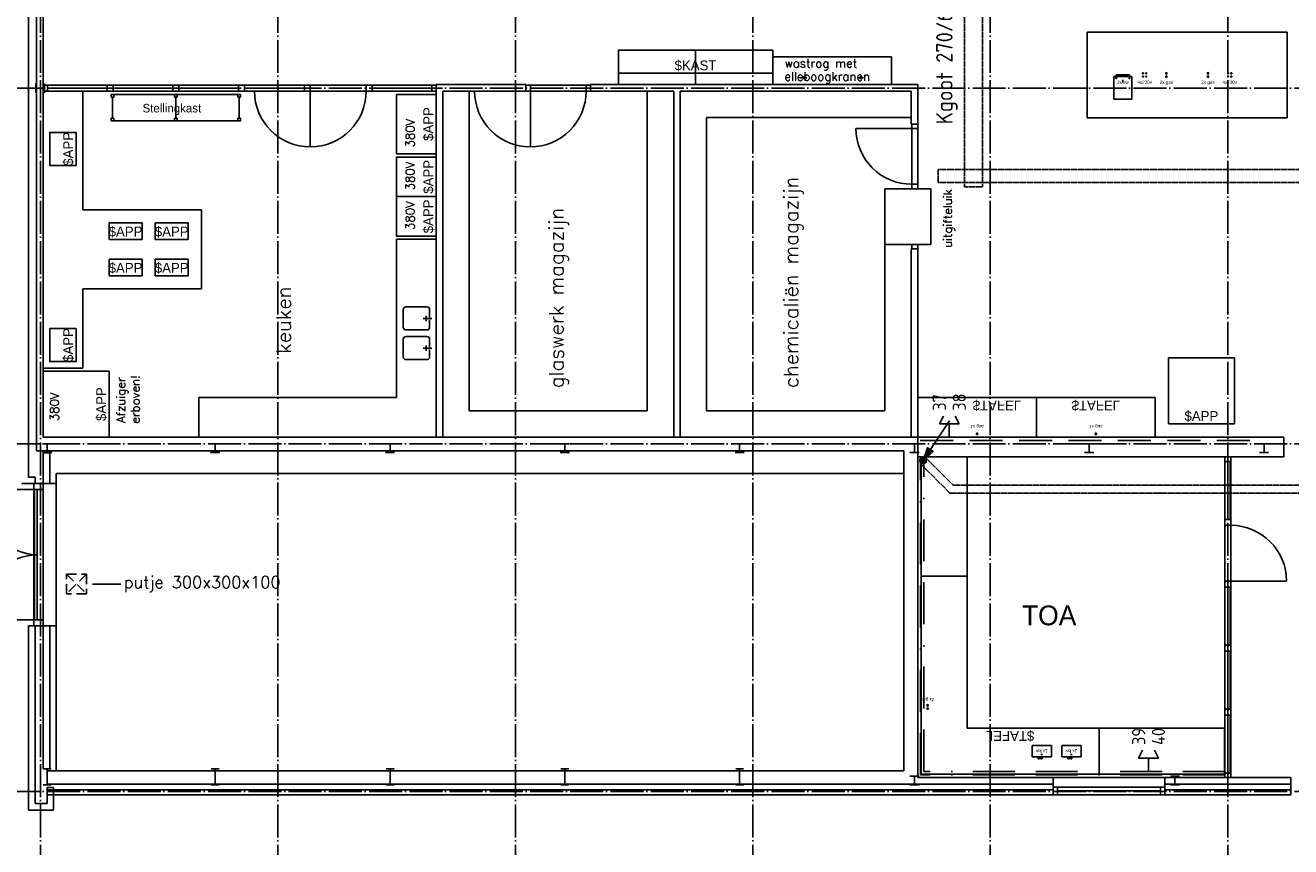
# Model space of a CAD drawing. Extents: x 0 to 1189, y 0 to 841.
# Tile 3 of 27: x 190 to 382, y 200 to 324. Entities that reach past the tile are written whole.
import ezdxf
from ezdxf.enums import TextEntityAlignment as Align

# ---------------------------------------------------------------- set-up
doc = ezdxf.new("R2010")
doc.units = 0
doc.header["$MEASUREMENT"] = 0
for name, pattern in [('B0304', [6, 5, -0.5, 0, -0.5]), ('B0704', [7.5, 5, -2.5]), ('E0001', [1, 1, 0]), ('E0002', [22.225, 6.35, -3.175, 6.35, -3.175, 0, -3.175]), ('HIDDENX2', [0.75, 0.5, -0.25])]:
    doc.linetypes.add(name, pattern=pattern)
doc.layers.get('0').update_dxf_attribs({"linetype": 'CONTINUOUS'})
for name, color, linetype in [('A--L53', 170, 'CONTINUOUS'), ('A--L54', 90, 'CONTINUOUS'), ('A--L72', 1, 'CONTINUOUS'), ('A--L82', 1, 'CONTINUOUS'), ('A--T53', 1, 'CONTINUOUS'), ('A--T54', 1, 'CONTINUOUS'), ('A--T72', 2, 'CONTINUOUS'), ('GOTEN', 3, 'CONTINUOUS'), ('LABTAFELS', 7, 'CONTINUOUS'), ('VITELCODERING', 5, 'CONTINUOUS'), ('VITELDATA', 1, 'CONTINUOUS')]:
    doc.layers.add(name, color=color, linetype=linetype)
doc.styles.add('GBB_ISOP', font='b-gbp3.shx')
doc.styles.add('ROMANS', font='romans.shx', dxfattribs={"height": 300})
doc.styles.add('ROMANSCURSIEF', font='romans.shx', dxfattribs={"oblique": 15, "height": 300})
doc.styles.get("Standard").update_dxf_attribs({"font": 'ISO'})

# ---------------------------------------------------------------- blocks, each defined once
blk = doc.blocks.new('ESK1202A')
at = {"color": 0, "linetype": 'Continuous'}
blk.add_line((4, 6), (0, 0), dxfattribs=at)
at = {"color": 0}
for points in [[(0, 0), (1.53, 1.39), (0.69, 1.94), (0, 0)], [(1.11, 1.66), (1.11, 1.66)]]:
    blk.add_lwpolyline(points, dxfattribs=at)
for points in [[(0.23, 0.34), (1.36, 1.37), (0.74, 1.79)], [(0.46, 0.69), (1.2, 1.36), (0.8, 1.63)], [(0.69, 1.03), (1.04, 1.35), (0.85, 1.48)]]:
    blk.add_lwpolyline(points, close=True, dxfattribs=at)
for radius in [0.5, 0.4, 0.3, 0.2, 0.1]:
    blk.add_circle((0, 0), radius, dxfattribs=at)
at = {"flags": 1}
blk.add_attdef('LD', (4, 0), '', height=1.8, dxfattribs=at)
blk = doc.blocks.new('$DAT003')
for p, q in [((0, 0), (2, 0)), ((3.2, 0.9), (2, 1.5)), ((2, -1.5), (2, 1.5)), ((3.2, -0.9), (2, -1.5))]:
    blk.add_line(p, q)

msp = doc.modelspace()

# ---------------------------------------------------------------- linework, layer by layer
at = {"color": 8, "linetype": 'B0304'}
for p, q in [((192.24, 773.28), (192.24, 152.37)), ((228.24, 773.28), (228.24, 152.37)), ((264.24, 773.28), (264.24, 152.37)), ((300.24, 773.28), (300.24, 152.37)), ((336.24, 773.28), (336.24, 152.37)), ((372.24, 773.28), (372.24, 152.37)), ((156.67, 314.58), (802.26, 314.58)), ((156.67, 260.68), (802.26, 260.68)), ((156.67, 207.98), (802.26, 207.98))]:
    msp.add_line(p, q, dxfattribs=at)
at = {"color": 8}
for p, q in [((192.64, 261.68), (192.64, 391.98)), ((190.44, 390.98), (190.44, 260.68)), ((191.64, 390.98), (191.64, 259.58)), ((252.24, 315.14), (265.84, 315.14)), ((252.24, 261.68), (252.24, 315.14)), ((265.84, 314.14), (265.84, 315.14)), ((275.64, 315.14), (325.24, 315.14)), ((275.64, 314.14), (275.64, 315.14)), ((325.24, 309.14), (325.24, 315.14)), ((253.24, 314.14), (265.84, 314.14)), ((253.24, 261.68), (253.24, 314.14)), ((257.24, 265.68), (257.24, 314.14)), ((266.51, 314.14, 25), (274.97, 314.14, 25)), ((275.64, 314.14), (288.24, 314.14)), ((284.24, 314.14), (284.24, 265.68)), ((288.24, 261.68), (288.24, 314.14)), ((289.24, 314.14), (324.24, 314.14)), ((289.24, 261.68), (289.24, 314.14)), ((324.24, 309.14), (324.24, 314.14)), ((293.24, 310.14), (324.24, 310.14)), ((293.24, 265.68), (293.24, 310.14)), ((324.34, 308.47, 25), (324.34, 300.01, 25)), ((327.24, 299.34), (320.24, 299.34)), ((320.24, 299.34), (320.24, 265.68)), ((320.24, 299.34), (320.24, 290.88)), ((327.24, 290.88), (327.24, 299.34)), ((320.24, 290.88), (327.24, 290.88)), ((324.24, 261.68), (324.24, 290.21)), ((325.24, 290.88), (324.34, 290.88)), ((324.34, 290.88), (324.34, 290.21)), ((324.34, 290.21), (325.24, 290.21)), ((325.24, 290.21), (325.24, 290.88)), ((325.24, 261.68), (325.24, 290.21)), ((247.24, 278.33), (247.24, 281.03)), ((247.64, 281.43), (250.84, 281.43)), ((251.24, 281.03), (251.24, 279.87)), ((251.24, 279.68), (250.24, 279.68)), ((250.71, 280.08), (250.71, 279.27)), ((251.57, 279.68), (251.24, 279.68)), ((251.24, 279.46), (251.24, 278.33)), ((247.24, 273.83), (247.24, 276.53)), ((250.84, 277.93), (247.64, 277.93)), ((247.64, 276.93), (250.84, 276.93)), ((251.24, 276.53), (251.24, 275.37)), ((251.24, 275.18), (250.24, 275.18)), ((250.71, 275.58), (250.71, 274.77)), ((251.57, 275.18), (251.24, 275.18)), ((251.24, 274.96), (251.24, 273.83)), ((250.84, 273.43), (247.64, 273.43)), ((373.24, 273.68), (363.24, 273.68)), ((363.24, 273.68), (363.24, 263.68)), ((373.24, 263.68), (373.24, 273.68)), ((325.24, 261.68), (325.24, 267.68)), ((325.24, 267.68), (343.24, 267.68)), ((343.24, 267.68), (361.24, 267.68)), ((343.24, 261.68), (343.24, 267.68)), ((343.24, 267.68), (343.24, 261.68)), ((361.24, 267.68), (361.24, 261.68)), ((284.24, 265.68), (257.24, 265.68)), ((320.24, 265.68), (293.24, 265.68)), ((363.24, 263.68), (373.24, 263.68)), ((192.64, 261.68), (325.24, 261.68)), ((224.99, 261.68), (232.49, 261.68)), ((325.24, 261.68), (380.74, 261.68)), ((325.24, 261.68), (325.24, 210.08)), ((343.24, 261.68), (325.24, 261.68)), ((325.24, 258.68), (325.24, 261.68)), ((361.24, 261.68), (343.24, 261.68)), ((363.24, 261.68), (373.24, 261.68)), ((380.74, 261.68), (380.74, 258.68)), ((190.44, 255.63), (190.44, 260.68)), ((191.64, 259.58), (193.24, 259.58)), ((192.64, 259.58), (192.64, 259.58)), ((192.64, 259.28), (193.64, 259.28)), ((192.64, 254.63), (192.64, 259.28)), ((193.24, 259.58), (323.14, 259.58)), ((193.64, 254.63), (193.64, 259.28)), ((323.14, 259.58), (323.14, 211.08)), ((380.74, 258.68), (325.24, 258.68)), ((325.74, 258.68), (325.74, 240.58)), ((332.74, 258.68), (325.74, 258.68)), ((332.74, 240.58), (332.74, 258.68)), ((372.59, 249.21, 0.67), (372.59, 258.01, 0.67)), ((372.69, 249.21), (372.69, 258.01)), ((372.69, 249.21, 9), (372.69, 258.01, 9)), ((372.69, 249.21, 25), (372.69, 258.01, 25)), ((191.44, 255.63), (190.44, 255.63)), ((191.44, 255.63), (191.44, 254.63)), ((194.64, 256.18), (323.14, 256.18)), ((194.64, 211.08), (194.64, 256.18)), ((189.44, 254.63), (191.44, 254.63)), ((191.24, 253.73), (191.24, 243.85)), ((191.24, 253.73, 25), (191.24, 243.85, 25)), ((192.63, 254.63), (192.63, 253.73)), ((193.64, 254.63), (192.64, 254.63)), ((193.64, 254.63), (194.64, 254.63)), ((372.69, 239.85), (372.69, 248.31)), ((372.69, 239.85, 25), (372.69, 248.31, 25)), ((325.74, 240.58), (325.74, 210.58)), ((332.74, 240.58), (325.74, 240.58)), ((325.74, 240.58), (332.74, 240.58)), ((332.74, 217.58), (332.74, 240.58)), ((200.11, 239.41), (204.41, 239.41)), ((372.59, 230.15, 0.67), (372.59, 238.95, 0.67)), ((372.69, 230.15), (372.69, 238.95)), ((372.69, 230.15, 9), (372.69, 238.95, 9)), ((372.69, 230.15, 25), (372.69, 238.95, 25)), ((193.64, 233.08), (190.44, 233.08)), ((190.44, 233.08), (190.44, 205.13)), ((191.44, 233.08), (191.44, 206.13)), ((192.64, 233.08), (192.64, 211.38)), ((193.64, 233.08), (194.64, 233.08)), ((193.64, 233.08), (193.64, 211.38)), ((372.59, 220.45, 0.67), (372.59, 229.25, 0.67)), ((372.69, 220.45), (372.69, 229.25)), ((372.69, 220.45, 9), (372.69, 229.25, 9)), ((372.69, 220.45, 25), (372.69, 229.25, 25)), ((372.59, 210.75, 0.67), (372.59, 219.55, 0.67)), ((372.69, 210.75), (372.69, 219.55)), ((372.69, 210.75, 9), (372.69, 219.55, 9)), ((372.69, 210.75, 25), (372.69, 219.55, 25)), ((352.74, 217.58), (332.74, 217.58)), ((371.74, 217.58), (352.74, 217.58)), ((352.74, 210.58), (352.74, 217.58)), ((352.74, 217.58), (352.74, 210.58)), ((371.74, 210.58), (371.74, 217.58)), ((193.24, 211.08), (323.14, 211.08)), ((325.24, 210.08), (381.78, 210.08)), ((325.74, 210.58), (352.74, 210.58)), ((345.78, 210.08), (345.78, 208.62)), ((362.7, 210.08), (345.78, 210.08)), ((345.78, 209.08), (345.78, 210.08)), ((352.74, 210.58), (371.74, 210.58)), ((362.7, 208.62), (362.7, 210.08)), ((362.7, 209.08), (362.7, 210.08)), ((381.78, 209.08), (381.78, 210.08)), ((193.24, 209.08), (345.78, 209.08)), ((194.24, 208.58), (193.24, 208.58)), ((193.24, 208.58), (193.24, 206.13)), ((193.24, 208.23), (345.78, 208.23)), ((193.24, 207.48), (381.78, 207.48)), ((194.24, 208.58), (194.24, 205.13)), ((345.78, 209.08), (345.78, 207.48)), ((345.78, 208.62), (362.7, 208.62)), ((362.7, 209.08), (381.78, 209.08)), ((362.7, 209.08), (362.7, 207.48)), ((362.7, 208.23), (381.78, 208.23)), ((381.78, 209.08), (381.78, 207.48)), ((193.24, 206.13), (191.44, 206.13)), ((194.24, 205.13), (190.44, 205.13))]:
    msp.add_line(p, q, dxfattribs=at)
at = {"color": 8, "linetype": 'ByBlock'}
for p, q in [((191.54, 313.88), (191.54, 315.28)), ((193.31, 315.03), (192.64, 315.03)), ((192.64, 315.03), (192.64, 314.13)), ((192.87, 313.88), (192.87, 315.28)), ((193.31, 314.13), (193.31, 315.03)), ((193.31, 315.03), (202.37, 315.03)), ((203.27, 315.03), (202.37, 315.03)), ((202.37, 315.03), (202.37, 314.13)), ((203.27, 315.03), (212.33, 315.03)), ((203.27, 314.13), (203.27, 315.03)), ((213.23, 315.03), (212.33, 315.03)), ((212.33, 315.03), (212.33, 314.13)), ((213.23, 314.13), (213.23, 315.03)), ((213.23, 315.03), (222.29, 315.03)), ((223.19, 315.03), (222.29, 315.03)), ((222.29, 315.03), (222.29, 314.13)), ((223.19, 315.03), (232.25, 315.03)), ((223.19, 314.13), (223.19, 315.03)), ((233.15, 315.03), (232.25, 315.03)), ((232.25, 315.03), (232.25, 314.13)), ((233.15, 314.13), (233.15, 315.03)), ((233.15, 315.03), (241.61, 315.03)), ((242.51, 315.03), (241.61, 315.03)), ((241.61, 315.03), (241.61, 314.13)), ((242.51, 315.03), (251.57, 315.03)), ((242.51, 314.13), (242.51, 315.03)), ((252.24, 315.03), (251.57, 315.03)), ((251.57, 315.03), (251.57, 314.13)), ((252.24, 314.13), (252.24, 315.03)), ((265.84, 315.04), (266.51, 315.04)), ((265.84, 314.14), (265.84, 315.04)), ((274.97, 315.04), (266.51, 315.04)), ((266.51, 315.04), (266.51, 314.14)), ((274.97, 315.04), (275.64, 315.04)), ((274.97, 314.14), (274.97, 315.04)), ((275.64, 315.04), (275.64, 314.14)), ((192.87, 314.58), (191.54, 314.58)), ((192.64, 314.13), (193.31, 314.13)), ((193.31, 314.58), (202.37, 314.58)), ((193.31, 314.13), (202.37, 314.13)), ((202.37, 314.13), (203.27, 314.13)), ((203.27, 314.58), (212.33, 314.58)), ((203.27, 314.13), (212.33, 314.13)), ((212.33, 314.13), (213.23, 314.13)), ((213.23, 314.58), (222.29, 314.58)), ((213.23, 314.13), (222.29, 314.13)), ((222.29, 314.13), (223.19, 314.13)), ((223.19, 314.58), (232.25, 314.58)), ((223.19, 314.13), (232.25, 314.13)), ((232.25, 314.13), (233.15, 314.13)), ((233.15, 314.13), (233.15, 305.67)), ((233.15, 314.13), (241.61, 314.13)), ((241.61, 314.13), (242.51, 314.13)), ((242.51, 314.58), (251.57, 314.58)), ((242.51, 314.13), (251.57, 314.13)), ((251.57, 314.13), (252.24, 314.13)), ((266.51, 314.14), (265.84, 314.14)), ((274.97, 314.14), (266.51, 314.14)), ((266.51, 314.14), (266.51, 305.68)), ((275.64, 314.14), (274.97, 314.14)), ((324.34, 309.14), (325.24, 309.14)), ((324.34, 308.47), (324.34, 309.14)), ((325.24, 309.14), (325.24, 308.47)), ((324.34, 308.47), (315.88, 308.47)), ((325.24, 308.47), (324.34, 308.47)), ((324.34, 300.01), (324.34, 308.47)), ((325.24, 300.01), (325.24, 308.47)), ((324.34, 300.01), (325.24, 300.01)), ((324.34, 299.34), (324.34, 300.01)), ((325.24, 299.34), (324.34, 299.34)), ((325.24, 300.01), (325.24, 299.34)), ((192.54, 260.68), (193.94, 260.68)), ((192.54, 259.35), (193.94, 259.35)), ((193.24, 259.35), (193.24, 260.68)), ((218.04, 260.68), (219.44, 260.68)), ((218.04, 259.35), (219.44, 259.35)), ((218.74, 259.35), (218.74, 260.68)), ((244.54, 260.68), (245.94, 260.68)), ((244.54, 259.35), (245.94, 259.35)), ((245.24, 259.35), (245.24, 260.68)), ((271.04, 260.68), (272.44, 260.68)), ((271.04, 259.35), (272.44, 259.35)), ((271.74, 259.35), (271.74, 260.68)), ((297.54, 260.68), (298.94, 260.68)), ((297.54, 259.35), (298.94, 259.35)), ((298.24, 259.35), (298.24, 260.68)), ((324.04, 260.68), (325.44, 260.68)), ((324.04, 259.35), (325.44, 259.35)), ((324.74, 259.35), (324.74, 260.68)), ((350.54, 260.68), (351.94, 260.68)), ((350.54, 259.35), (351.94, 259.35)), ((351.24, 259.35), (351.24, 260.68)), ((377.04, 260.68), (378.44, 260.68)), ((377.04, 259.35), (378.44, 259.35)), ((377.74, 259.35), (377.74, 260.68)), ((371.79, 258.01), (371.79, 258.68)), ((371.79, 258.68), (372.69, 258.68)), ((371.79, 258.01), (371.79, 249.21)), ((372.69, 258.01), (371.79, 258.01)), ((372.24, 258.01), (372.24, 249.21)), ((372.69, 258.68), (372.69, 258.01)), ((372.69, 258.01), (372.69, 249.21)), ((191.24, 253.73), (182.58, 253.73)), ((192.63, 254.63), (191.24, 254.63)), ((191.24, 253.73), (191.24, 254.63)), ((191.24, 243.85), (191.24, 253.73)), ((192.63, 253.73), (191.24, 253.73)), ((191.35, 253.73), (191.75, 253.73)), ((191.35, 243.85), (191.35, 253.73)), ((191.75, 253.73), (191.75, 243.85)), ((192.63, 254.63), (192.63, 253.73)), ((192.63, 243.85), (192.63, 253.73)), ((371.79, 248.31), (371.79, 249.21)), ((371.79, 249.21), (372.69, 249.21)), ((371.79, 248.31), (371.79, 239.85)), ((372.69, 248.31), (371.79, 248.31)), ((372.69, 249.21), (372.69, 248.31)), ((372.69, 248.31), (372.69, 239.85)), ((191.24, 243.85), (191.24, 233.98)), ((191.35, 243.85), (191.35, 233.98)), ((191.75, 243.85), (191.35, 243.85)), ((191.75, 233.98), (191.75, 243.85)), ((192.63, 243.85), (192.63, 233.98)), ((371.79, 238.95), (371.79, 239.85)), ((371.79, 239.85), (372.69, 239.85)), ((372.69, 239.85), (372.69, 238.95)), ((372.69, 239.85), (381.15, 239.85)), ((371.79, 238.95), (371.79, 230.15)), ((372.69, 238.95), (371.79, 238.95)), ((372.24, 238.95), (372.24, 230.15)), ((372.69, 238.95), (372.69, 230.15)), ((191.24, 233.98), (182.58, 233.98)), ((191.24, 233.98), (191.24, 233.08)), ((192.63, 233.98), (191.24, 233.98)), ((191.35, 233.98), (191.75, 233.98)), ((192.63, 233.08), (192.63, 233.98)), ((371.79, 229.25), (371.79, 230.15)), ((371.79, 230.15), (372.69, 230.15)), ((371.79, 229.25), (371.79, 220.45)), ((372.69, 229.25), (371.79, 229.25)), ((372.24, 229.25), (372.24, 220.45)), ((372.69, 230.15), (372.69, 229.25)), ((372.69, 229.25), (372.69, 220.45)), ((371.79, 219.55), (371.79, 220.45)), ((371.79, 220.45), (372.69, 220.45)), ((371.79, 219.55), (371.79, 210.75)), ((372.69, 219.55), (371.79, 219.55)), ((372.24, 219.55), (372.24, 210.75)), ((372.69, 220.45), (372.69, 219.55)), ((372.69, 219.55), (372.69, 210.75)), ((192.64, 211.38), (193.84, 211.38)), ((193.24, 208.98), (193.24, 211.38)), ((218.14, 211.38), (219.34, 211.38)), ((218.74, 208.98), (218.74, 211.38)), ((244.64, 211.38), (245.84, 211.38)), ((245.24, 208.98), (245.24, 211.38)), ((271.14, 211.38), (272.34, 211.38)), ((271.74, 208.98), (271.74, 211.38)), ((297.64, 211.38), (298.84, 211.38)), ((298.24, 208.98), (298.24, 211.38)), ((324.04, 210.31), (325.44, 210.31)), ((324.74, 208.98), (324.74, 210.31)), ((363.54, 210.31), (364.94, 210.31)), ((364.24, 208.98), (364.24, 210.31)), ((371.79, 210.08), (371.79, 210.75)), ((371.79, 210.75), (372.69, 210.75)), ((372.69, 210.08), (371.79, 210.08)), ((372.69, 210.75), (372.69, 210.08)), ((192.64, 208.98), (193.84, 208.98)), ((218.14, 208.98), (219.34, 208.98)), ((244.64, 208.98), (245.84, 208.98)), ((271.14, 208.98), (272.34, 208.98)), ((297.64, 208.98), (298.84, 208.98)), ((324.04, 208.98), (325.44, 208.98)), ((346.45, 208.62), (345.78, 208.62)), ((345.78, 208.62), (345.78, 207.48)), ((345.78, 207.48), (346.45, 207.48)), ((346.45, 207.48), (346.45, 208.62)), ((346.45, 208.62), (362.03, 208.62)), ((346.45, 208.05), (362.03, 208.05)), ((346.45, 207.48), (362.03, 207.48)), ((362.7, 208.62), (362.03, 208.62)), ((362.03, 208.62), (362.03, 207.48)), ((362.03, 207.48), (362.7, 207.48)), ((362.7, 207.48), (362.7, 208.62)), ((363.54, 208.98), (364.94, 208.98))]:
    msp.add_line(p, q, dxfattribs=at)
at = {"color": 8, "extrusion": (-6.3518e-16, -1, 6.12303e-17)}
msp.add_line((275.64, 314.59), (275.64, 314.59, 25), dxfattribs=at)
at = {"color": 8, "extrusion": (-1, 5.35596e-16, 6.12303e-17)}
msp.add_line((324.79, 299.34), (324.79, 299.34, 25), dxfattribs=at)
at = {"color": 8, "linetype": 'B0704'}
msp.add_line((325.6, 261.15), (377.2, 261.15), dxfattribs=at)
at = {"color": 8, "extrusion": (1, -4.13135e-16, 6.12303e-17)}
msp.add_line((372.24, 258.68), (372.24, 258.68, 25), dxfattribs=at)
at = {"color": 8, "linetype": 'HIDDENX2', "ltscale": 3}
for p, q in [((196.2, 237.91), (196.2, 240.91)), ((196.2, 240.91), (199.2, 240.91)), ((199.2, 240.91), (196.2, 237.91)), ((196.2, 240.91), (199.2, 237.91)), ((199.2, 240.91), (199.2, 237.91)), ((199.2, 237.91), (196.2, 237.91))]:
    msp.add_line(p, q, dxfattribs=at)
for p, q in [((345.51, 214.93), (342.58, 214.93)), ((342.58, 214.93), (342.58, 213.23)), ((345.51, 213.23), (345.51, 214.93)), ((347.08, 214.93), (347.08, 213.23)), ((350.01, 214.93), (347.08, 214.93)), ((350.01, 213.23), (350.01, 214.93)), ((342.58, 213.23), (345.51, 213.23)), ((344.17, 213.58), (343.92, 213.58)), ((344.04, 213.48), (344.04, 213.67)), ((347.08, 213.23), (350.01, 213.23)), ((348.67, 213.58), (348.42, 213.58)), ((348.54, 213.48), (348.54, 213.67))]:
    msp.add_line(p, q)
at = {"color": 8}
for centre, radius, start, end in [((233.15, 314.13), 8.46, 180, 270), ((266.51, 314.14), 8.46, 180, 270), ((247.64, 281.03), 0.4, 90, 180), ((250.84, 281.03), 0.4, 0, 90), ((247.64, 278.33), 0.4, 180, 270), ((250.84, 278.33), 0.4, 270, 0), ((247.64, 276.53), 0.4, 90, 180), ((250.84, 276.53), 0.4, 0, 90), ((247.64, 273.83), 0.4, 180, 270), ((250.84, 273.83), 0.4, 270, 0)]:
    msp.add_arc(centre, radius, start, end, dxfattribs=at)
at = {"color": 8, "linetype": 'ByBlock'}
for centre, radius, start, end in [((233.15, 314.13), 8.46, 270, 0), ((266.51, 314.14), 8.46, 270, 0), ((324.34, 308.47), 8.46, 180, 270), ((192.35, 253.56), 9.77, 179.0132, 263.4859), ((372.69, 239.85), 8.46, 0, 90), ((192.35, 234.15), 9.77, 96.5141, 180.9868)]:
    msp.add_arc(centre, radius, start, end, dxfattribs=at)
at = {"layer": 'A--L53'}
for p, q in [((344.04, 212.98), (343.54, 212.98)), ((348.54, 212.98), (348.04, 212.98))]:
    msp.add_line(p, q, dxfattribs=at)
for centre in [(343.54, 212.98), (344.04, 212.98), (348.04, 212.98), (348.54, 212.98)]:
    msp.add_circle(centre, 0.06, dxfattribs=at)
at = {"layer": 'A--L54'}
for centre in [(334.24, 262.18), (352.24, 262.18), (326.74, 221.03), (326.74, 220.53)]:
    msp.add_circle(centre, 0.11, dxfattribs=at)
at = {"layer": 'A--L72', "color": 8}
for p, q in [((198.64, 296.14), (198.64, 314.14)), ((216.64, 296.14), (198.64, 296.14)), ((216.64, 284.14), (216.64, 296.14)), ((252.24, 291.68), (246.24, 291.68)), ((246.24, 267.68), (246.24, 291.68)), ((216.64, 284.14), (198.64, 284.14)), ((198.64, 272.14), (198.64, 284.14)), ((198.64, 272.14), (192.64, 272.14)), ((202.64, 271.68), (192.64, 271.68)), ((192.64, 271.68), (192.64, 261.68)), ((202.64, 261.68), (202.64, 271.68)), ((246.24, 267.68), (216.24, 267.68)), ((216.24, 261.68), (216.24, 267.68)), ((192.64, 261.68), (202.64, 261.68))]:
    msp.add_line(p, q, dxfattribs=at)
for points in [[(252.24, 304.64), (252.24, 313.64), (246.24, 313.64), (246.24, 304.64)], [(197.64, 302.88), (197.64, 307.88), (193.64, 307.88), (193.64, 302.88)], [(252.24, 298.14), (252.24, 304.14), (246.24, 304.14), (246.24, 298.14)], [(252.24, 292.14), (252.24, 298.14), (246.24, 298.14), (246.24, 292.14)], [(202.64, 291.64), (207.64, 291.64), (207.64, 294.14), (202.64, 294.14)], [(209.64, 291.64), (214.64, 291.64), (214.64, 294.14), (209.64, 294.14)], [(202.64, 286.14), (207.64, 286.14), (207.64, 288.64), (202.64, 288.64)], [(209.64, 286.14), (214.64, 286.14), (214.64, 288.64), (209.64, 288.64)], [(197.64, 273.14), (197.64, 278.14), (193.64, 278.14), (193.64, 273.14)]]:
    msp.add_lwpolyline(points, close=True, dxfattribs=at)
at = {"layer": 'A--L82', "color": 8}
for p, q in [((203.18, 313.23), (203.18, 310.03)), ((212.78, 313.23), (212.78, 310.03)), ((222.38, 313.23), (222.38, 310.03))]:
    msp.add_line(p, q, dxfattribs=at)
for points in [[(203.38, 313.63), (202.98, 313.63), (202.98, 313.23), (203.38, 313.23)], [(212.98, 313.63), (212.58, 313.63), (212.58, 313.23), (212.98, 313.23)], [(222.58, 313.63), (222.18, 313.63), (222.18, 313.23), (222.58, 313.23)], [(203.38, 310.03), (202.98, 310.03), (202.98, 309.63), (203.38, 309.63)], [(212.98, 310.03), (212.58, 310.03), (212.58, 309.63), (212.98, 309.63)], [(222.58, 310.03), (222.18, 310.03), (222.18, 309.63), (222.58, 309.63)]]:
    msp.add_lwpolyline(points, close=True, dxfattribs=at)
for points in [[(222.18, 313.63), (203.38, 313.63)], [(222.18, 309.63), (203.38, 309.63)]]:
    msp.add_lwpolyline(points, dxfattribs=at)
at = {"layer": 'GOTEN', "linetype": 'E0001'}
for p, q in [((332.34, 478.29), (332.34, 299.63)), ((335.04, 478.29), (335.04, 299.63)), ((659.59, 302.26), (328.33, 302.26)), ((328.33, 300.26), (328.33, 302.26)), ((659.59, 300.26), (328.33, 300.26)), ((335.04, 299.63), (332.34, 299.63)), ((326.46, 258.55), (325.61, 257.7)), ((325.61, 257.7), (330.12, 253.19)), ((326.46, 258.55), (330.62, 254.39)), ((330.62, 254.39), (498.03, 254.39)), ((330.12, 253.19), (548.52, 253.19))]:
    msp.add_line(p, q, dxfattribs=at)
at = {"layer": 'GOTEN', "linetype": 'E0002'}
for p, q in [((325.67, 210.51), (325.67, 258.68)), ((326.17, 211.01), (326.17, 258.68)), ((371.8, 210.51), (325.67, 210.51)), ((371.8, 211.01), (326.17, 211.01))]:
    msp.add_line(p, q, dxfattribs=at)
at = {"layer": 'LABTAFELS', "color": 8}
for p, q in [((350.94, 323.08), (350.94, 310.08)), ((381.24, 323.08), (350.94, 323.08)), ((381.24, 310.08), (381.24, 323.08)), ((303.25, 320.34), (279.85, 320.34)), ((279.85, 320.34), (279.85, 315.14)), ((291.55, 315.14), (291.55, 320.34)), ((303.25, 315.14), (303.25, 320.34)), ((321.24, 319.34), (303.25, 319.34)), ((303.25, 319.34), (303.25, 315.14)), ((321.24, 315.14), (321.24, 319.34)), ((279.85, 316.84), (303.25, 316.84)), ((279.85, 315.14), (303.25, 315.14)), ((303.25, 315.14), (321.24, 315.14)), ((307.47, 316.15), (308.41, 316.15)), ((307.94, 315.93), (307.94, 316.38)), ((316.08, 316.15), (317.02, 316.15)), ((316.55, 315.93), (316.55, 316.38)), ((350.94, 310.08), (381.24, 310.08))]:
    msp.add_line(p, q, dxfattribs=at)
at = {"layer": 'LABTAFELS'}
for p, q in [((357.69, 316.33), (354.99, 316.33)), ((354.99, 316.33), (354.99, 312.93)), ((356.23, 315.63), (356.46, 315.63)), ((356.34, 315.82), (356.34, 315.44)), ((357.69, 312.93), (357.69, 316.33)), ((354.99, 312.93), (357.69, 312.93))]:
    msp.add_line(p, q, dxfattribs=at)
for points in [[(356.34, 316.58), (355.34, 316.58), (355.34, 316.08)], [(356.34, 316.58), (357.34, 316.58), (357.34, 316.08)]]:
    msp.add_lwpolyline(points, dxfattribs=at)
for centre, radius in [((356.34, 316.58), 0.06), ((359.39, 316.83), 0.08), ((359.89, 316.83), 0.08), ((362.94, 316.83), 0.11), ((369.24, 316.83), 0.11), ((372.29, 316.83), 0.08), ((372.79, 316.83), 0.08), ((355.34, 316.08), 0.06), ((357.34, 316.08), 0.06), ((359.39, 316.33), 0.08), ((359.89, 316.33), 0.08), ((362.94, 316.33), 0.11), ((369.24, 316.33), 0.11), ((372.29, 316.33), 0.08), ((372.79, 316.33), 0.08)]:
    msp.add_circle(centre, radius, dxfattribs=at)

# ---------------------------------------------------------------- block references
at = {"layer": 'GOTEN', "linetype": 'E0001'}
msp.add_blockref('ESK1202A', (326.04, 258.13), dxfattribs=at)
at = {"layer": 'VITELDATA', "rotation": 90}
for p in [(330.03, 261.68), (360.23, 211.01)]:
    msp.add_blockref('$DAT003', p, dxfattribs=at)

# ---------------------------------------------------------------- texts
at = {"color": 8}
for s, height, style, p in [('chemicaliën magazijn', 2.2, 'ROMANS', (307.13, 269.11)), ('uitgifteluik', 1.3, 'ROMANSCURSIEF', (330.43, 290.38)), ('glaswerk magazijn', 2.2, 'ROMANS', (271.55, 269.11)), ('keuken', 2.2, 'ROMANS', (230.21, 274.33))]:
    msp.add_text(s, height=height, rotation=90, dxfattribs=dict(at, style=style)).set_placement(p)
for s, height, style, p in [('putje 300x300x100', 1.8, 'ROMANSCURSIEF', (204.89, 238.79)), ('TOA', 3, 'GBB_ISOP', (341.04, 233.16))]:
    msp.add_text(s, height=height, dxfattribs=dict(at, style=style)).set_placement(p)
at = {"color": 8, "style": 'GBB_ISOP', "oblique": -180, "text_generation_flag": 4}
for p in [(337.24, 267.68), (352.24, 267.68)]:
    msp.add_attdef('$TAFEL', text='', height=1.5, dxfattribs=at).set_placement(p, align=Align.BOTTOM_CENTER)
at = {"color": 8, "style": 'GBB_ISOP'}
msp.add_attdef('$APP', text='Broedstoof', height=1.5, dxfattribs=at).set_placement((368.24, 263.68), align=Align.BOTTOM_CENTER)
msp.add_attdef('$TAFEL', text='Werkblad TOA', height=1.5, rotation=180, dxfattribs=at).set_placement((339.24, 217.58), align=Align.BOTTOM_CENTER)
at = {"layer": 'A--T53', "style": 'GBB_ISOP'}
for p in [(344.04, 214.48), (348.54, 214.48)]:
    msp.add_text('1x kw', height=0.5, rotation=180, dxfattribs=at).set_placement(p, align=Align.BOTTOM_CENTER)
at = {"layer": 'A--T54', "style": 'GBB_ISOP', "oblique": -180, "text_generation_flag": 4}
for p in [(334.24, 263.68), (352.24, 263.68)]:
    msp.add_text('1x gas', height=0.5, dxfattribs=at).set_placement(p, align=Align.BOTTOM_CENTER)
at = {"layer": 'A--T54', "style": 'GBB_ISOP'}
msp.add_text('2x gas', height=0.5, rotation=180, dxfattribs=at).set_placement((326.74, 222.28), align=Align.BOTTOM_CENTER)
at = {"layer": 'A--T72', "color": 8, "style": 'GBB_ISOP'}
msp.add_text('Stellingkast', height=1.3, dxfattribs=at).set_placement((207.72, 310.9))
for text, p in [('Droogstoof', (252.24, 309.14)), ('Machnetron', (197.64, 305.38)), ('Afwasmach.', (252.24, 301.14)), ('Afwasmach.', (252.24, 295.14)), ('Machnetron', (197.64, 275.64)), ('Autoclaaf', (202.64, 266.68))]:
    msp.add_attdef('$APP', text=text, height=1.5, rotation=90, dxfattribs=at).set_placement(p, align=Align.BOTTOM_CENTER)
for p in [(205.14, 291.64), (212.14, 291.64), (205.14, 286.14), (212.14, 286.14)]:
    msp.add_attdef('$APP', text='Kooktoestel', height=1.5, dxfattribs=at).set_placement(p, align=Align.BOTTOM_CENTER)
at = {"layer": 'GOTEN', "color": 4, "linetype": 'E0001'}
msp.add_text('Kgoot 270/60/60 (h=4500)', height=2.5, rotation=90, dxfattribs=at).set_placement((330.53, 309.1))
at = {"layer": 'LABTAFELS', "color": 8, "style": 'ROMANSCURSIEF'}
for s, p in [('wastrog met', (305.08, 317.71)), ('elleboogkranen', (305.02, 315.71))]:
    msp.add_text(s, height=1.3, dxfattribs=at).set_placement(p)
at = {"layer": 'LABTAFELS', "style": 'GBB_ISOP'}
for s, p in [('2x kw', (356.34, 315.08)), ('4x230v', (359.64, 315.08)), ('2x gas', (362.94, 315.08)), ('2x gas', (369.24, 315.08)), ('4x230v', (372.54, 315.08))]:
    msp.add_text(s, height=0.5, dxfattribs=at).set_placement(p, align=Align.BOTTOM_CENTER)
at = {"layer": 'LABTAFELS', "color": 8, "style": 'ROMANS'}
for s, p in [('380V', (248.94, 305.59)), ('380V', (248.94, 299.09)), ('380V', (248.94, 293.09)), ('Afzuiger ', (205.09, 263.85)), ('erboven!', (207.26, 263.72)), ('380V', (195.02, 264.1))]:
    msp.add_text(s, height=1.3, rotation=90, dxfattribs=at).set_placement(p)
at = {"layer": 'LABTAFELS', "color": 8, "style": 'GBB_ISOP'}
msp.add_attdef('$KAST', text='Vitrinekast', height=1.5, dxfattribs=at).set_placement((291.55, 316.84), align=Align.BOTTOM_CENTER)
at = {"layer": 'VITELCODERING'}
for s, p in [('37', (329.53, 265.68)), ('38', (332.53, 265.68)), ('39', (359.73, 215.01)), ('40', (362.73, 215.01))]:
    msp.add_text(s, height=2, rotation=90, dxfattribs=at).set_placement(p)

doc.saveas('drawing.dxf')
